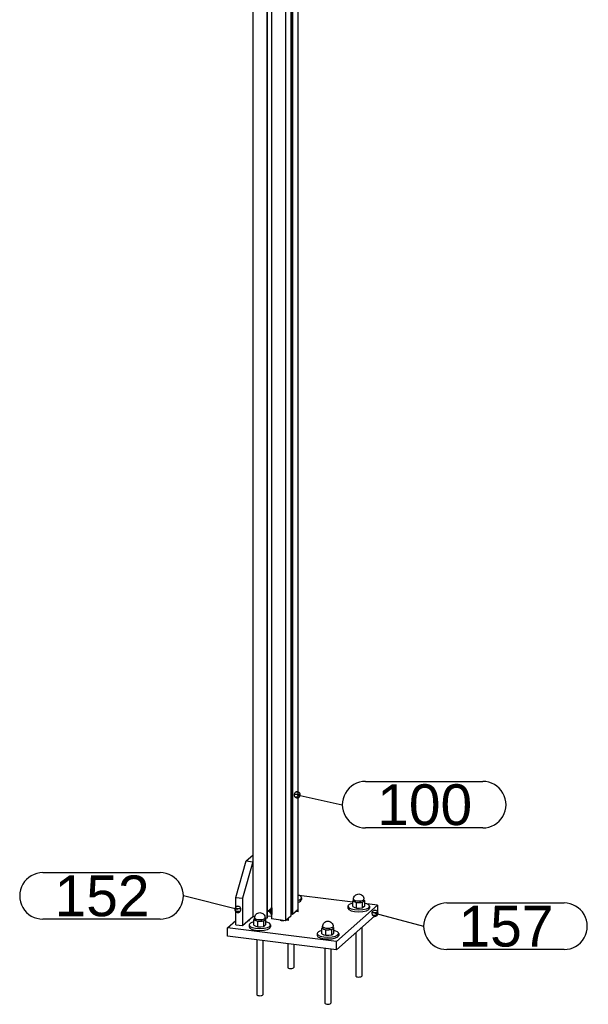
# Model space of a CAD drawing. Header units: millimetres. Extents: x -30 to 390, y -840 to -543.
# Tile 11 of 12: x 247 to 296, y -724 to -640. Entities that reach past the tile are written whole.
import ezdxf
from ezdxf.enums import TextEntityAlignment as Align

# ---------------------------------------------------------------- set-up
doc = ezdxf.new("R2010")
doc.units = ezdxf.units.MM
doc.linetypes.add('STRICHPUNKT2', pattern=[18.5, 10, -4, 0.5, -4])
doc.layers.get('0').update_dxf_attribs({"linetype": 'CONTINUOUS'})
doc.layers.add('DIM49', color=4, linetype='CONTINUOUS')
doc.layers.add('TXT_ALL', color=7, linetype='CONTINUOUS')
doc.layers.add('LE_ALL', color=7, linetype='CONTINUOUS', lineweight=50)
doc.styles.add('ARIAL', font='arial.ttf')

# ---------------------------------------------------------------- blocks, each defined once
blk = doc.blocks.new('SHAPE_00587', base_point=(270.847, -706.439))
at = {"layer": 'DIM49', "color": 3}
for p, q in [((276.73, -705.292), (286.794, -705.292)), ((271.106, -706.402), (270.588, -706.402)), ((270.643, -706.602), (271.052, -706.602)), ((270.959, -706.202), (270.737, -706.202)), ((270.847, -706.439), (274.73, -707.292)), ((286.794, -709.292), (276.73, -709.292))]:
    blk.add_line(p, q, dxfattribs=at)
blk.add_lwpolyline([(270.584, -706.451), (270.596, -706.519), (270.625, -706.581), (270.67, -706.634), (270.726, -706.673), (270.791, -706.696), (270.859, -706.702), (270.927, -706.69), (270.989, -706.661), (271.041, -706.617), (271.081, -706.56), (271.104, -706.496), (271.11, -706.427), (271.098, -706.36), (271.069, -706.297), (271.024, -706.245), (270.968, -706.205), (270.903, -706.182), (270.835, -706.176), (270.767, -706.188), (270.705, -706.217), (270.653, -706.262), (270.613, -706.318), (270.59, -706.383)], close=True, dxfattribs=at)
for centre, start_param, end_param in [((276.73, -707.292), 1.570796, 4.712389), ((286.794, -707.292), 4.712389, 7.853982)]:
    blk.add_ellipse(centre, major_axis=(2, 0), ratio=1, start_param=start_param, end_param=end_param, dxfattribs=at)
at = {"layer": 'TXT_ALL', "style": 'ARIAL'}
blk.add_text('100', height=3.5, dxfattribs=at).set_placement((277.73, -707.292), align=Align.MIDDLE_LEFT)
blk = doc.blocks.new('Profiel 60x60_00033', base_point=(268.639, -716.245))
for p, q in [((267.037, -576.744), (267.037, -716.899)), ((268.241, -576.877), (268.241, -717.051)), ((268.276, -576.881), (268.276, -717.02)), ((268.639, -576.927), (268.639, -717.101)), ((269.843, -580.546), (269.843, -717.253)), ((270.298, -580.603), (270.298, -716.851)), ((270.355, -580.61), (270.355, -716.707)), ((270.449, -580.577), (270.449, -716.719)), ((270.904, -580.176), (270.904, -716.318)), ((267.203, -716.92), (267.037, -716.899)), ((268.241, -717.051), (268.094, -717.033)), ((268.276, -717.02), (268.241, -717.051)), ((268.639, -716.905), (268.276, -716.86)), ((270.298, -716.851), (269.843, -717.253)), ((270.355, -716.64), (270.298, -716.633)), ((270.449, -716.719), (270.355, -716.707)), ((270.904, -716.318), (270.449, -716.719)), ((269.843, -717.253), (268.639, -717.101))]:
    blk.add_line(p, q)
for centre, start_param, end_param in [((268.634, -716.433), 3.141593, 5.520887), ((268.67, -716.402), 3.275624, 5.331132), ((268.634, -716.433), 2.333095, 3.141593)]:
    blk.add_ellipse(centre, major_axis=(0.132, -0.15), ratio=0.881917, start_param=start_param, end_param=end_param)
blk.add_blockref('SHAPE_00587', (270.847, -706.439))
blk = doc.blocks.new('_00035', base_point=(268.599, -716.464))
at = {"layer": 'LE_ALL', "color": 1, "linetype": 'STRICHPUNKT2'}
for q in [(268.634, -716.15), (268.634, -716.716)]:
    blk.add_line((268.634, -716.433), q, dxfattribs=at)
blk.add_lwpolyline([(268.599, -716.464), (268.634, -716.433), (268.354, -716.398)], dxfattribs=at)
blk = doc.blocks.new('_00034')
blk.add_blockref('_00035', (268.599, -716.464))
blk = doc.blocks.new('Profiel 60x60_00032')
for name, p in [('Profiel 60x60_00033', (268.639, -716.245)), ('_00034', (0, 0))]:
    blk.add_blockref(name, p)
blk = doc.blocks.new('SHAPE_00589', base_point=(277.535, -716.621))
at = {"layer": 'DIM49', "color": 3}
for p, q in [((283.714, -715.727), (293.778, -715.727)), ((277.793, -716.585), (277.276, -716.585)), ((277.331, -716.785), (277.738, -716.785)), ((277.646, -716.385), (277.424, -716.385)), ((277.535, -716.621), (281.714, -717.727)), ((293.778, -719.727), (283.714, -719.727))]:
    blk.add_line(p, q, dxfattribs=at)
blk.add_lwpolyline([(277.271, -716.622), (277.281, -716.69), (277.307, -716.754), (277.349, -716.808), (277.404, -716.85), (277.467, -716.876), (277.536, -716.885), (277.604, -716.875), (277.667, -716.849), (277.721, -716.807), (277.763, -716.752), (277.789, -716.689), (277.798, -716.621), (277.789, -716.552), (277.762, -716.489), (277.72, -716.435), (277.666, -716.393), (277.602, -716.367), (277.534, -716.358), (277.466, -716.367), (277.402, -716.394), (277.348, -716.436), (277.306, -716.49), (277.28, -716.554)], close=True, dxfattribs=at)
for centre, start_param, end_param in [((283.714, -717.727), 1.570796, 4.712389), ((293.778, -717.727), 4.712389, 7.853982)]:
    blk.add_ellipse(centre, major_axis=(2, 0), ratio=1, start_param=start_param, end_param=end_param, dxfattribs=at)
at = {"layer": 'TXT_ALL', "style": 'ARIAL'}
blk.add_text('157', height=3.5, dxfattribs=at).set_placement((284.714, -717.727), align=Align.MIDDLE_LEFT)
blk = doc.blocks.new('Brede Strip 15x200_00038', base_point=(270.009, -717.106))
for p, q in [((275.63, -715.666), (270.996, -715.082)), ((277.754, -715.933), (276.842, -715.818)), ((264.864, -718.58), (264.864, -717.873)), ((274.218, -719.758), (264.864, -718.58))]:
    blk.add_line(p, q)
blk.add_lwpolyline([(274.218, -719.051), (277.754, -715.933), (277.754, -716.64), (274.218, -719.758), (274.218, -719.051), (264.864, -717.873), (265.592, -717.231)])
for centre, start_param, end_param in [((267.44, -716.839), 3.883876, 3.968035), ((270.501, -716.378), 5.454672, 6.283185), ((270.501, -716.378), 0, 0.105779), ((269.661, -717.119), 3.883876, 4.818168), ((269.661, -717.119), 5.454672, 6.283185), ((269.661, -717.119), 0, 0.105779)]:
    blk.add_ellipse(centre, major_axis=(0.35, 0), ratio=0.333333, start_param=start_param, end_param=end_param)
blk.add_blockref('SHAPE_00589', (277.535, -716.621))
blk = doc.blocks.new('_00040', base_point=(266.683, -717.211))
at = {"layer": 'LE_ALL', "color": 1, "linetype": 'STRICHPUNKT2'}
for p, q in [((270.793, -716.415), (270.969, -716.437)), ((266.683, -717.211), (266.753, -717.22)), ((269.551, -717.216), (269.484, -717.275)), ((269.954, -717.155), (270.129, -717.178))]:
    blk.add_line(p, q, dxfattribs=at)
blk = doc.blocks.new('_00039')
blk.add_blockref('_00040', (266.683, -717.211))
blk = doc.blocks.new('Brede Strip 15x200_00037')
for name, p in [('Brede Strip 15x200_00038', (270.009, -717.106)), ('_00039', (0, 0))]:
    blk.add_blockref(name, p)
blk = doc.blocks.new('Carrosseriering M12 (ISO 7093 _ DIN 9021)_00044', base_point=(272.566, -718.514))
for p, q in [((272.566, -718.359), (272.566, -718.514)), ((274.416, -718.359), (274.416, -718.514))]:
    blk.add_line(p, q)
for centre, start_param, end_param in [((273.491, -718.359), 2.158402, 3.141593), ((273.491, -718.359), 3.141593, 6.283185), ((273.491, -718.514), 3.141593, 6.283185), ((273.491, -718.359), 6.283185, 7.266376)]:
    blk.add_ellipse(centre, major_axis=(0.925, 0), ratio=0.333333, start_param=start_param, end_param=end_param)
blk = doc.blocks.new('Carrosseriering M12 (ISO 7093 _ DIN 9021)_00043')
blk.add_blockref('Carrosseriering M12 (ISO 7093 _ DIN 9021)_00044', (272.566, -718.514))
blk = doc.blocks.new('Hoge dopmoer (DIN 1587)-M12_00046', base_point=(273.041, -717.746))
for p, q in [((272.978, -717.933), (273.041, -717.862)), ((274.004, -717.877), (273.912, -717.94)), ((273.941, -717.887), (273.941, -717.746)), ((273.941, -717.841), (274.004, -717.877)), ((274.004, -718.313), (274.004, -717.877)), ((273.143, -717.982), (272.978, -717.933)), ((272.978, -718.369), (272.978, -717.933)), ((272.978, -718.369), (273.143, -718.454)), ((273.307, -718.067), (273.143, -717.982)), ((273.143, -718.454), (273.307, -718.503)), ((273.307, -718.503), (273.307, -718.067)), ((273.912, -717.94), (273.82, -718.039)), ((273.82, -718.475), (273.912, -718.412)), ((273.912, -718.412), (274.004, -718.313))]:
    blk.add_line(p, q)
blk.add_lwpolyline([(273.041, -717.887), (273.041, -717.746, -0.414214), (273.491, -717.296, -0.414214), (273.941, -717.746)], format="xyb")
blk.add_lwpolyline([(273.307, -718.503), (273.563, -718.507), (273.82, -718.475), (273.82, -718.039), (273.563, -718.035), (273.307, -718.067)])
for centre, start_param, end_param in [((273.491, -717.746), 3.141593, 6.283185), ((273.491, -717.887), 3.141593, 3.827423), ((273.491, -717.887), 5.921818, 6.283185), ((273.491, -717.887), 3.827423, 4.874621), ((273.491, -717.887), 4.874621, 5.921818)]:
    blk.add_ellipse(centre, major_axis=(0.45, 0), ratio=0.333333, start_param=start_param, end_param=end_param)
blk = doc.blocks.new('Hoge dopmoer (DIN 1587)-M12_00045')
blk.add_blockref('Hoge dopmoer (DIN 1587)-M12_00046', (273.041, -717.746))
blk = doc.blocks.new('Draadstang-M12x140_00048', base_point=(273.746, -719.699))
for p, q in [((273.236, -719.635), (273.236, -724.346)), ((273.746, -719.699), (273.746, -724.346))]:
    blk.add_line(p, q)
blk.add_ellipse((273.491, -724.346), major_axis=(0.255, 0), ratio=0.333333, start_param=3.141593, end_param=6.283185)
blk = doc.blocks.new('Draadstang-M12x140_00047')
blk.add_blockref('Draadstang-M12x140_00048', (273.746, -719.699))
blk = doc.blocks.new('Montage_00042')
for name in ['Hoge dopmoer (DIN 1587)-M12_00045', 'Carrosseriering M12 (ISO 7093 _ DIN 9021)_00043', 'Draadstang-M12x140_00047']:
    blk.add_blockref(name, (0, 0))
blk = doc.blocks.new('Carrosseriering M12 (ISO 7093 _ DIN 9021)_00051', base_point=(270.904, -715.672))
blk.add_line((271.221, -715.284), (271.221, -715.439))
for centre, start_param, end_param in [((270.296, -715.284), 6.283185, 7.137291), ((270.296, -715.284), 5.42908, 6.283185), ((270.296, -715.439), 5.42908, 6.283185)]:
    blk.add_ellipse(centre, major_axis=(0.925, 0), ratio=0.333333, start_param=start_param, end_param=end_param)
blk = doc.blocks.new('Carrosseriering M12 (ISO 7093 _ DIN 9021)_00050')
blk.add_blockref('Carrosseriering M12 (ISO 7093 _ DIN 9021)_00051', (270.904, -715.672))
blk = doc.blocks.new('Draadstang-M12x140_00053', base_point=(270.551, -719.296))
for p, q in [((270.041, -719.232), (270.041, -721.27)), ((270.551, -719.296), (270.551, -721.27))]:
    blk.add_line(p, q)
blk.add_ellipse((270.296, -721.27), major_axis=(0.255, 0), ratio=0.333333, start_param=3.141593, end_param=6.283185)
blk = doc.blocks.new('Draadstang-M12x140_00052')
blk.add_blockref('Draadstang-M12x140_00053', (270.551, -719.296))
blk = doc.blocks.new('Montage_00049')
for name in ['Carrosseriering M12 (ISO 7093 _ DIN 9021)_00050', 'Draadstang-M12x140_00052']:
    blk.add_blockref(name, (0, 0))
blk = doc.blocks.new('Carrosseriering M12 (ISO 7093 _ DIN 9021)_00056', base_point=(266.719, -717.778))
for p, q in [((266.719, -717.622), (266.719, -717.778)), ((268.569, -717.622), (268.569, -717.778))]:
    blk.add_line(p, q)
for centre, start_param, end_param in [((267.644, -717.622), 2.158402, 3.141593), ((267.644, -717.622), 3.141593, 6.283185), ((267.644, -717.778), 3.141593, 6.283185), ((267.644, -717.622), 6.283185, 7.266376)]:
    blk.add_ellipse(centre, major_axis=(0.925, 0), ratio=0.333333, start_param=start_param, end_param=end_param)
blk = doc.blocks.new('Carrosseriering M12 (ISO 7093 _ DIN 9021)_00055')
blk.add_blockref('Carrosseriering M12 (ISO 7093 _ DIN 9021)_00056', (266.719, -717.778))
blk = doc.blocks.new('Hoge dopmoer (DIN 1587)-M12_00058', base_point=(267.194, -717.009))
for p, q in [((268.094, -717.151), (268.094, -717.009)), ((267.132, -717.196), (267.194, -717.125)), ((267.296, -717.246), (267.132, -717.196)), ((267.132, -717.633), (267.132, -717.196)), ((267.132, -717.633), (267.296, -717.717)), ((267.461, -717.33), (267.296, -717.246)), ((267.296, -717.717), (267.461, -717.767)), ((267.461, -717.767), (267.461, -717.33)), ((268.065, -717.204), (267.974, -717.302)), ((267.974, -717.739), (268.065, -717.675)), ((268.157, -717.14), (268.065, -717.204)), ((268.065, -717.675), (268.157, -717.577)), ((268.094, -717.104), (268.157, -717.14)), ((268.157, -717.577), (268.157, -717.14))]:
    blk.add_line(p, q)
blk.add_lwpolyline([(267.194, -717.151), (267.194, -717.009, -0.414214), (267.644, -716.559, -0.414214), (268.094, -717.009)], format="xyb")
blk.add_lwpolyline([(267.461, -717.767), (267.717, -717.77), (267.974, -717.739), (267.974, -717.302), (267.717, -717.299), (267.461, -717.33)])
for centre, start_param, end_param in [((267.644, -717.009), 3.141593, 6.283185), ((267.644, -717.151), 3.141593, 3.827423), ((267.644, -717.151), 3.827423, 4.874621), ((267.644, -717.151), 4.874621, 5.921818), ((267.644, -717.151), 5.921818, 6.283185)]:
    blk.add_ellipse(centre, major_axis=(0.45, 0), ratio=0.333333, start_param=start_param, end_param=end_param)
blk = doc.blocks.new('Hoge dopmoer (DIN 1587)-M12_00057')
blk.add_blockref('Hoge dopmoer (DIN 1587)-M12_00058', (267.194, -717.009))
blk = doc.blocks.new('Draadstang-M12x140_00060', base_point=(267.899, -718.962))
for p, q in [((267.389, -718.898), (267.389, -723.609)), ((267.899, -718.962), (267.899, -723.609))]:
    blk.add_line(p, q)
blk.add_ellipse((267.644, -723.609), major_axis=(0.255, 0), ratio=0.333333, start_param=3.141593, end_param=6.283185)
blk = doc.blocks.new('Draadstang-M12x140_00059')
blk.add_blockref('Draadstang-M12x140_00060', (267.899, -718.962))
blk = doc.blocks.new('Montage_00054')
for name in ['Hoge dopmoer (DIN 1587)-M12_00057', 'Carrosseriering M12 (ISO 7093 _ DIN 9021)_00055', 'Draadstang-M12x140_00059']:
    blk.add_blockref(name, (0, 0))
blk = doc.blocks.new('Carrosseriering M12 (ISO 7093 _ DIN 9021)_00063', base_point=(275.217, -716.176))
for p, q in [((275.217, -716.02), (275.217, -716.176)), ((277.067, -716.02), (277.067, -716.176))]:
    blk.add_line(p, q)
for centre, start_param, end_param in [((276.142, -716.02), 2.158402, 3.141593), ((276.142, -716.02), 3.141593, 6.283185), ((276.142, -716.176), 3.141593, 6.283185), ((276.142, -716.02), 6.283185, 7.266376)]:
    blk.add_ellipse(centre, major_axis=(0.925, 0), ratio=0.333333, start_param=start_param, end_param=end_param)
blk = doc.blocks.new('Carrosseriering M12 (ISO 7093 _ DIN 9021)_00062')
blk.add_blockref('Carrosseriering M12 (ISO 7093 _ DIN 9021)_00063', (275.217, -716.176))
blk = doc.blocks.new('Hoge dopmoer (DIN 1587)-M12_00065', base_point=(275.692, -715.407))
for p, q in [((275.63, -715.594), (275.692, -715.523)), ((275.794, -715.644), (275.63, -715.594)), ((275.63, -716.031), (275.63, -715.594)), ((275.63, -716.031), (275.794, -716.115)), ((275.959, -715.728), (275.794, -715.644)), ((275.794, -716.115), (275.959, -716.165)), ((275.959, -716.165), (275.959, -715.728)), ((276.563, -715.602), (276.471, -715.7)), ((276.471, -716.137), (276.563, -716.073)), ((276.655, -715.538), (276.563, -715.602)), ((276.563, -716.073), (276.655, -715.975)), ((276.592, -715.549), (276.592, -715.407)), ((276.592, -715.502), (276.655, -715.538)), ((276.655, -715.975), (276.655, -715.538))]:
    blk.add_line(p, q)
blk.add_lwpolyline([(275.692, -715.549), (275.692, -715.407, -0.414214), (276.142, -714.957, -0.414214), (276.592, -715.407)], format="xyb")
blk.add_lwpolyline([(275.959, -716.165), (276.215, -716.168), (276.471, -716.137), (276.471, -715.7), (276.215, -715.697), (275.959, -715.728)])
for centre, start_param, end_param in [((276.142, -715.407), 3.141593, 6.283185), ((276.142, -715.549), 3.141593, 3.827423), ((276.142, -715.549), 3.827423, 4.874621), ((276.142, -715.549), 4.874621, 5.921818), ((276.142, -715.549), 5.921818, 6.283185)]:
    blk.add_ellipse(centre, major_axis=(0.45, 0), ratio=0.333333, start_param=start_param, end_param=end_param)
blk = doc.blocks.new('Hoge dopmoer (DIN 1587)-M12_00064')
blk.add_blockref('Hoge dopmoer (DIN 1587)-M12_00065', (275.692, -715.407))
blk = doc.blocks.new('Draadstang-M12x140_00067', base_point=(276.397, -717.836))
for p, q in [((276.397, -717.836), (276.397, -722.007)), ((275.887, -718.286), (275.887, -722.007))]:
    blk.add_line(p, q)
blk.add_ellipse((276.142, -722.007), major_axis=(0.255, 0), ratio=0.333333, start_param=3.141593, end_param=6.283185)
blk = doc.blocks.new('Draadstang-M12x140_00066')
blk.add_blockref('Draadstang-M12x140_00067', (276.397, -717.836))
blk = doc.blocks.new('Montage_00061')
for name in ['Hoge dopmoer (DIN 1587)-M12_00064', 'Carrosseriering M12 (ISO 7093 _ DIN 9021)_00062', 'Draadstang-M12x140_00066']:
    blk.add_blockref(name, (0, 0))
blk = doc.blocks.new('Montage voetplaat_00041')
for name in ['Montage_00049', 'Montage_00061', 'Montage_00054', 'Montage_00042']:
    blk.add_blockref(name, (0, 0))
blk = doc.blocks.new('Voetplaat + montage_00036')
for name in ['Brede Strip 15x200_00037', 'Montage voetplaat_00041']:
    blk.add_blockref(name, (0, 0))
blk = doc.blocks.new('SHAPE_00583', base_point=(265.76, -716.283))
at = {"layer": 'DIM49', "color": 3}
for p, q in [((249.007, -713.119), (259.071, -713.119)), ((265.76, -716.283), (261.071, -715.119)), ((265.871, -716.046), (265.65, -716.046)), ((266.019, -716.246), (265.501, -716.246)), ((265.556, -716.446), (265.964, -716.446)), ((259.071, -717.119), (249.007, -717.119))]:
    blk.add_line(p, q, dxfattribs=at)
blk.add_lwpolyline([(266.023, -716.278), (266.013, -716.21), (265.986, -716.147), (265.943, -716.093), (265.887, -716.052), (265.823, -716.027), (265.755, -716.02), (265.687, -716.03), (265.624, -716.057), (265.57, -716.1), (265.53, -716.155), (265.504, -716.219), (265.497, -716.288), (265.507, -716.356), (265.534, -716.419), (265.577, -716.472), (265.633, -716.513), (265.697, -716.538), (265.765, -716.546), (265.833, -716.536), (265.896, -716.508), (265.95, -716.466), (265.99, -716.41), (266.016, -716.346)], close=True, dxfattribs=at)
for centre, start_param, end_param in [((249.007, -715.119), 1.570796, 4.712389), ((259.071, -715.119), 4.712389, 7.853982)]:
    blk.add_ellipse(centre, major_axis=(2, 0), ratio=1, start_param=start_param, end_param=end_param, dxfattribs=at)
at = {"layer": 'TXT_ALL', "style": 'ARIAL'}
blk.add_text('152', height=3.5, dxfattribs=at).set_placement((250.007, -715.119), align=Align.MIDDLE_LEFT)
blk = doc.blocks.new('Plaatwerk D_ 12_00116', base_point=(265.592, -717.608))
for p, q in [((267.037, -712.185), (266.153, -715.322)), ((266.476, -712.115), (267.037, -712.185)), ((265.592, -715.251), (266.153, -715.322)), ((266.153, -715.322), (266.153, -717.679)), ((266.153, -717.679), (267.037, -716.899)), ((265.592, -717.608), (266.153, -717.679))]:
    blk.add_line(p, q)
blk.add_lwpolyline([(265.592, -717.608), (265.592, -715.251), (266.476, -712.115), (267.037, -711.62)])
blk.add_blockref('SHAPE_00583', (265.76, -716.283))
blk = doc.blocks.new('Plaatwerk D_ 12_00115')
blk.add_blockref('Plaatwerk D_ 12_00116', (265.592, -717.608))
blk = doc.blocks.new('Schoren + montage_00114')
blk.add_blockref('Plaatwerk D_ 12_00115', (0, 0))
blk = doc.blocks.new('Eind koker - ihw op maat maken_00031')
for name in ['Profiel 60x60_00032', 'Schoren + montage_00114', 'Voetplaat + montage_00036']:
    blk.add_blockref(name, (0, 0))
blk = doc.blocks.new('_A3D0010_00030')
blk.add_blockref('Eind koker - ihw op maat maken_00031', (0, 0))
blk = doc.blocks.new('_ANS0010_00029')
blk.add_blockref('_A3D0010_00030', (0, 0))

msp = doc.modelspace()

# ---------------------------------------------------------------- block references
msp.add_blockref('_ANS0010_00029', (0, 0))

doc.saveas('drawing.dxf')
